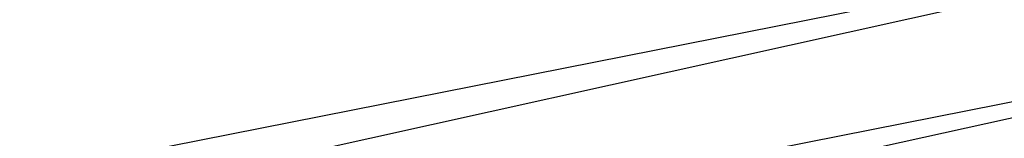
# Model space of a CAD drawing. Extents: x -0.371 to 0.222, y -0.116 to 0.
# Tile 212 of 256: x -0.073735 to -0.071737, y -0.100861 to -0.100619. Entities that reach past the tile are written whole.
import ezdxf

# ---------------------------------------------------------------- set-up
doc = ezdxf.new("R2010")
doc.units = 0
doc.layers.add('mesh', color=7, linetype='CONTINUOUS')

msp = doc.modelspace()

# ---------------------------------------------------------------- meshes
at = {"layer": 'mesh'}
mesh = msp.add_polyface(dxfattribs=at)
corners = [(-0.1049999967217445, -0.0051730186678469, -0.1608399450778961), (-0.1049999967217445, -0.0001730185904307, -0.1630621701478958), (-0.0187691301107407, -0.0001730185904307, -0.1630621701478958), (-0.1049999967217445, -0.1008608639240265, -0.1183120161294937), (-0.1099999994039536, -0.0051730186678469, -0.1608399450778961), (-0.1075000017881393, -0.0008428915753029, -0.1627644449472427), (-0.1069134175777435, -0.0005536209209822, -0.1628930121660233), (-0.1056526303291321, -0.0002157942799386, -0.1630431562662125), (-0.1062940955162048, -0.0003433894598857, -0.1629864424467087), (-0.0137691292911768, -0.0001730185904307, -0.1685337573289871), (-0.1049999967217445, -0.0001730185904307, -0.1743775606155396), (-0.0184193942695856, -0.03290144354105, -0.1773775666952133), (-0.1069318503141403, -0.0046553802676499, -0.1773775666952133), (-0.1070000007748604, -0.0051730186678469, -0.1773775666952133), (-0.0177917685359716, -0.0281341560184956, -0.1773775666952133), (-0.1067320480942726, -0.0041730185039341, -0.1773775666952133), (-0.1064142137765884, -0.0037588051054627, -0.1773775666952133), (-0.105517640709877, -0.0032411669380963, -0.1773775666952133), (-0.0159516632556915, -0.0236917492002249, -0.1773775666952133), (-0.1049999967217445, -0.003173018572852, -0.1773775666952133), (-0.1059999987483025, -0.0034409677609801, -0.1773775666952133), (-0.0187691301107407, -0.0051730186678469, -0.1608399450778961), (-0.1049999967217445, -0.0051730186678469, -0.1723775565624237), (-0.0177917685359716, -0.0281341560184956, -0.1723775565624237), (-0.0184193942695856, -0.03290144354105, -0.1723775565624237), (-0.1062940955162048, -0.0003433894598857, -0.1743775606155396), (-0.1049999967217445, -0.0023965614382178, -0.1772753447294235), (-0.1057185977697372, -0.0024911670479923, -0.1772753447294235), (-0.1049999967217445, -0.0016730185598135, -0.1769756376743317), (-0.1059058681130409, -0.0017922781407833, -0.1769756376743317), (-0.1049999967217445, -0.0010516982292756, -0.1764988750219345), (-0.1060666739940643, -0.0011921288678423, -0.1764988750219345), (-0.1049999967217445, -0.0005749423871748, -0.1758775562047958), (-0.1061900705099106, -0.0007316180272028, -0.1758775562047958), (-0.1049999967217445, -0.0002752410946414, -0.1751540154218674), (-0.1062676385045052, -0.0004421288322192, -0.1751540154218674), (-0.1063882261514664, -0.0027685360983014, -0.1772753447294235), (-0.1067499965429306, -0.0021419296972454, -0.1769756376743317), (-0.1070606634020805, -0.0016038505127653, -0.1764988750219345), (-0.1072990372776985, -0.0011909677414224, -0.1758775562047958), (-0.1074488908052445, -0.0009314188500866, -0.1751540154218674), (-0.1069632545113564, -0.0032097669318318, -0.1772753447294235), (-0.0137691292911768, -0.0002752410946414, -0.1751540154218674), (-0.0137691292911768, -0.0001730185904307, -0.1743775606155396), (-0.0137691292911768, -0.0005749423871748, -0.1758775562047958), (-0.0137691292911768, -0.0010516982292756, -0.1764988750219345), (-0.0137691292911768, -0.0016730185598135, -0.1769756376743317), (-0.0137691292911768, -0.0023965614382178, -0.1772753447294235), (-0.0137691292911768, -0.003173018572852, -0.1773775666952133), (-0.1745534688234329, -0.0396196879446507, -0.3418867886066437), (0.1744699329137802, -0.0395000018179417, -0.3400600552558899), (-0.1744699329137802, -0.0395000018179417, -0.3400600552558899)]
mesh.append_faces([[corners[k] for k in face] for face in [(0, 1, 2, 2), (3, 4, 0, 0), (0, 5, 6, 6), (0, 7, 1, 1), (0, 8, 7, 7), (6, 8, 0, 0), (9, 1, 10, 10), (11, 12, 13, 13), (14, 15, 12, 12), (16, 15, 14, 14), (17, 18, 19, 19), (20, 14, 17, 17), (20, 16, 14, 14), (0, 21, 22, 22), (23, 24, 22, 22), (7, 10, 1, 1), (7, 25, 10, 10), (8, 25, 7, 7), (6, 25, 8, 8), (3, 0, 22, 22), (26, 17, 19, 19), (26, 27, 17, 17), (28, 27, 26, 26), (28, 29, 27, 27), (30, 29, 28, 28), (30, 31, 29, 29), (32, 31, 30, 30), (32, 33, 31, 31), (34, 33, 32, 32), (34, 35, 33, 33), (10, 35, 34, 34), (10, 25, 35, 35), (27, 20, 17, 17), (27, 36, 20, 20), (29, 36, 27, 27), (29, 37, 36, 36), (31, 37, 29, 29), (33, 38, 31, 31), (35, 39, 33, 33), (25, 40, 35, 35), (36, 16, 20, 20), (36, 41, 16, 16), (42, 43, 10, 10), (34, 42, 10, 10), (32, 44, 34, 34), (30, 45, 32, 32), (28, 46, 30, 30), (26, 47, 28, 28), (19, 48, 26, 26), (49, 50, 51, 51)]])
mesh = msp.add_polyface(dxfattribs=at)
corners = [(0.1049999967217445, -0.0051730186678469, -0.1608399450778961), (0.1099999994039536, -0.1008608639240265, -0.1183120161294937), (0.1049999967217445, -0.1008608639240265, -0.1183120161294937), (0.0177917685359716, -0.0281341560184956, -0.1773775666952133), (0.105517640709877, -0.0032411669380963, -0.1773775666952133), (0.1049999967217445, -0.003173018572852, -0.1773775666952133), (0.1059999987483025, -0.0034409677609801, -0.1773775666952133), (0.1064142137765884, -0.0037588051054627, -0.1773775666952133), (0.1067320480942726, -0.0041730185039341, -0.1773775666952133), (0.1069318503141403, -0.0046553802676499, -0.1773775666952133), (0.0184193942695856, -0.03290144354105, -0.1773775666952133), (0.1070000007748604, -0.0051730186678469, -0.1773775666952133), (0.0184193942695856, -0.0535000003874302, -0.1773775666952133), (0.1070000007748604, -0.1008608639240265, -0.1773775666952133), (0.0177917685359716, -0.0582672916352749, -0.1773775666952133), (0.0159516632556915, -0.0627096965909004, -0.1773775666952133), (0.1049999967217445, -0.1008608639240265, -0.1723775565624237), (0.0184193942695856, -0.03290144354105, -0.1723775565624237), (0.1049999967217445, -0.0051730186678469, -0.1723775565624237), (0.0177917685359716, -0.0582672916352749, -0.1723775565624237), (0.0184193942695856, -0.0535000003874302, -0.1723775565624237), (0.1076675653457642, -0.1008608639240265, -0.1773023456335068), (0.1077729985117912, -0.1008608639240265, -0.1772654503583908), (0.1077764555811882, -0.0051730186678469, -0.1772753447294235), (-0.1785841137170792, -0.0465000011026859, -0.3521844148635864), (0.1785841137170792, -0.0465000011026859, -0.3521844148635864), (0.1773053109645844, -0.0440063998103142, -0.350274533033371), (-0.1792470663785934, -0.0481302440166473, -0.3529893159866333), (0.1792470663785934, -0.0481302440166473, -0.3529893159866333), (-0.1797944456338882, -0.0498765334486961, -0.353583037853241), (0.1797944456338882, -0.0498765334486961, -0.353583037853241), (-0.1801612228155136, -0.0516621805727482, -0.3539389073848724), (0.1801612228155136, -0.0516621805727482, -0.3539389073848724), (-0.1803197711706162, -0.0535000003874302, -0.3540600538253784), (0.1803197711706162, -0.0535000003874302, -0.3540600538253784), (0.1802487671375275, -0.0553419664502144, -0.3539383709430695), (-0.1802487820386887, -0.0553419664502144, -0.3539383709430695), (0.179964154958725, -0.0571234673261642, -0.353583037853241), (-0.179964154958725, -0.0571234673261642, -0.353583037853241), (0.1794866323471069, -0.0588811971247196, -0.3529845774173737), (-0.1794866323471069, -0.0588811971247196, -0.3529845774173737), (0.1788889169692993, -0.0604999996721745, -0.3521844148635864), (0.1775881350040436, -0.0632000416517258, -0.3501126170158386), (-0.1774920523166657, -0.0633994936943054, -0.3499595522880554), (0.1774920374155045, -0.0633994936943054, -0.3499595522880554), (-0.1775881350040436, -0.0632000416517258, -0.3501126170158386), (0.175624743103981, -0.0665018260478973, -0.3348684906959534), (-0.1761859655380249, -0.0656243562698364, -0.3330600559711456), (0.1761859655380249, -0.0656243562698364, -0.3330600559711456), (0.1752804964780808, -0.0670229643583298, -0.3364365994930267), (-0.175624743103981, -0.0665018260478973, -0.3348684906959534), (0.1750412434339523, -0.0673784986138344, -0.3382195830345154), (-0.1752804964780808, -0.0670229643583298, -0.3364365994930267), (0.1749586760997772, -0.067500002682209, -0.3400600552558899), (-0.1750412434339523, -0.0673784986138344, -0.3382195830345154), (0.1750404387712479, -0.0673796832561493, -0.3418915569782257), (-0.1749586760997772, -0.067500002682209, -0.3400600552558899), (0.1752804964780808, -0.0670229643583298, -0.3436835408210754), (-0.1750404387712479, -0.0673796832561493, -0.3418915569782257), (0.175624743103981, -0.0665018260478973, -0.3452516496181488), (-0.1752804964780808, -0.0670229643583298, -0.3436835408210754), (0.1761859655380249, -0.0656243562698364, -0.3470600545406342), (-0.175624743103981, -0.0665018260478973, -0.3452516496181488), (-0.1757349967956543, -0.041375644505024, -0.3330600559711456), (0.1751871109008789, -0.0405456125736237, -0.3347512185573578), (0.1757349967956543, -0.041375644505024, -0.3330600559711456), (-0.1748006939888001, -0.0399770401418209, -0.3364365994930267), (0.1748006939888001, -0.0399770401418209, -0.3364365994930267), (-0.1744699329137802, -0.0395000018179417, -0.3400600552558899), (0.1744699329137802, -0.0395000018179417, -0.3400600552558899), (0.1745546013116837, -0.0396213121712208, -0.33822101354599), (-0.1745534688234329, -0.0396196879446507, -0.3418867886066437), (0.1745534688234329, -0.0396196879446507, -0.3418867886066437), (0.1748006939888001, -0.0399770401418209, -0.3436835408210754), (0.1751871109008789, -0.0405456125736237, -0.3453689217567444), (-0.1751871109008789, -0.0405456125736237, -0.3453689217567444), (0.1757349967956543, -0.041375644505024, -0.3470600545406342), (0.1797944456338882, -0.0498765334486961, -0.3265371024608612), (0.0108555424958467, -0.0520648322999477, -0.3261338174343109), (0.0105768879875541, -0.0506659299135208, -0.3263499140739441), (0.1801614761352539, -0.0516638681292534, -0.3261809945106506), (0.010950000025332, -0.0535000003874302, -0.3260600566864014), (0.1802486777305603, -0.0553428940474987, -0.3261818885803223), (0.0108558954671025, -0.0549324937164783, -0.3261335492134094), (0.179964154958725, -0.0571234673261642, -0.3265371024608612), (0.0105244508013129, -0.0563215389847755, -0.3263894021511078), (0.0103331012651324, -0.0571234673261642, -0.3265371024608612), (0.1775881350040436, -0.0632000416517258, -0.3300075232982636), (0.1774920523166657, -0.0633994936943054, -0.3301605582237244), (0.0083322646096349, -0.0604746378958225, -0.3279824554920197), (0.0014483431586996, -0.0643537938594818, -0.3312172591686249), (0.0028340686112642, -0.0640768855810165, -0.3308878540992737), (0.1770969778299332, -0.0436030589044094, -0.3499575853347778), (-0.1757349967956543, -0.041375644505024, -0.3470600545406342)]
mesh.append_faces([[corners[k] for k in face] for face in [(0, 1, 2, 2), (3, 4, 5, 5), (3, 6, 4, 4), (7, 6, 3, 3), (3, 8, 7, 7), (3, 9, 8, 8), (10, 11, 9, 9), (12, 13, 11, 11), (14, 15, 13, 13), (16, 17, 18, 18), (19, 20, 16, 16), (16, 0, 2, 2), (16, 18, 0, 0), (11, 13, 21, 21), (22, 11, 21, 21), (22, 23, 11, 11), (24, 25, 26, 26), (27, 28, 25, 25), (29, 30, 28, 28), (31, 32, 30, 30), (33, 34, 32, 32), (33, 35, 34, 34), (36, 37, 35, 35), (38, 39, 37, 37), (40, 41, 39, 39), (42, 43, 44, 44), (41, 45, 42, 42), (46, 47, 48, 48), (49, 50, 46, 46), (51, 52, 49, 49), (53, 54, 51, 51), (55, 56, 53, 53), (57, 58, 55, 55), (59, 60, 57, 57), (61, 62, 59, 59), (63, 64, 65, 65), (66, 67, 64, 64), (68, 69, 70, 70), (71, 72, 69, 69), (71, 73, 72, 72), (74, 75, 76, 76), (77, 78, 79, 79), (80, 81, 78, 78), (82, 83, 81, 81), (84, 85, 83, 83), (84, 86, 85, 85), (87, 88, 89, 89), (90, 91, 48, 48), (24, 26, 92, 92), (76, 93, 92, 92)]])
mesh = msp.add_polyface(dxfattribs=at)
corners = [(-0.1099999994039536, -0.0051730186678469, -0.1743775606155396), (-0.1099999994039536, -0.0051730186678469, -0.1608399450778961), (-0.1099999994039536, -0.1008608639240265, -0.1183120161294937), (-0.1095980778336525, -0.0051730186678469, -0.1758775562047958), (-0.1091079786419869, -0.1008608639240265, -0.176485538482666), (-0.1091213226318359, -0.0051730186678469, -0.1764988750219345), (-0.1098977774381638, -0.0051730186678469, -0.1751540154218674), (-0.1095838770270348, -0.1008608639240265, -0.1758686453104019), (-0.1098878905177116, -0.1008608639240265, -0.1751505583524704), (-0.1099999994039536, -0.1008608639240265, -0.1743775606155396), (-0.1099247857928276, -0.1008608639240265, -0.1750451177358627), (-0.1739016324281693, -0.0069415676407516, -0.3400600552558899), (-0.1745990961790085, -0.0067900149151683, -0.3455264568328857), (-0.1746205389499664, -0.0069415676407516, -0.3455207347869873), (-0.1738794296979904, -0.0067900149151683, -0.3400600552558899), (-0.1746205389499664, -0.0069415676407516, -0.3345994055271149), (-0.1745990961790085, -0.0067900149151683, -0.334593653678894), (-0.1767282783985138, -0.0069415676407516, -0.3295108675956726), (-0.1745412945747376, -0.006649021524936, -0.3455419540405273), (-0.1738195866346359, -0.006649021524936, -0.3400600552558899), (-0.1767090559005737, -0.0067900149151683, -0.3294997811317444), (-0.1745412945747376, -0.006649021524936, -0.3345781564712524), (-0.1756651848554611, -0.0689000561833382, -0.3452408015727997), (-0.1756994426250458, -0.0691694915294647, -0.3452316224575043), (-0.1749831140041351, -0.0689000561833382, -0.3400600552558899), (-0.1750185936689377, -0.0691694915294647, -0.3400600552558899), (-0.1756651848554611, -0.0689000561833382, -0.3348793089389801), (-0.175791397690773, -0.069424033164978, -0.345207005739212), (-0.1751137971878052, -0.069424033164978, -0.3400600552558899), (-0.1756994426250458, -0.0691694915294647, -0.3348884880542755), (-0.1751871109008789, -0.0405456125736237, -0.3453689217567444), (-0.1748006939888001, -0.0399770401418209, -0.3436835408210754), (-0.1767282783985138, -0.0069415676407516, -0.3506092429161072), (-0.1748006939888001, -0.0399770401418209, -0.3364365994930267), (-0.1751871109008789, -0.0405456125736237, -0.3347512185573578), (-0.1745546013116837, -0.0396213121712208, -0.33822101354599), (-0.1744699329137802, -0.0395000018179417, -0.3400600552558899), (-0.1745534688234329, -0.0396196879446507, -0.3418867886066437), (-0.1757349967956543, -0.041375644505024, -0.3330600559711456), (-0.1749586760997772, -0.067500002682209, -0.3400600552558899), (-0.1750404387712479, -0.0673796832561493, -0.3418915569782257), (-0.1750412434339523, -0.0673784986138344, -0.3382195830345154), (-0.1752804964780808, -0.0670229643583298, -0.3364365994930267), (-0.1752804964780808, -0.0670229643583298, -0.3436835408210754), (-0.175624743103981, -0.0665018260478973, -0.3452516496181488), (-0.1774920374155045, -0.0633994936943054, -0.3301605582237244), (-0.0028340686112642, -0.0640768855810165, -0.3308878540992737), (-0.1761859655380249, -0.0656243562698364, -0.3330600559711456), (-0.1775881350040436, -0.0632000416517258, -0.3300075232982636), (-0.0077428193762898, -0.0612428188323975, -0.3283960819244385), (-0.1788889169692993, -0.0604999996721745, -0.3279356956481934), (-0.0083322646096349, -0.0604746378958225, -0.3279824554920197), (-0.1794859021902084, -0.0588834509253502, -0.3271365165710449), (-0.0094829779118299, -0.0589749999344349, -0.3271750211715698), (-0.179964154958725, -0.0571234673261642, -0.3265371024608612), (-0.0103331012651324, -0.0571234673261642, -0.3265371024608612), (-0.1802486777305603, -0.0553428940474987, -0.3261818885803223), (-0.0108544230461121, -0.0549436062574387, -0.3261346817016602), (-0.1803197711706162, -0.0535000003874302, -0.3260600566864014), (-0.010950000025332, -0.0535000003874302, -0.3260600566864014), (-0.1801614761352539, -0.0516638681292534, -0.3261809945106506), (-0.1797944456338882, -0.0498765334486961, -0.3265371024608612), (-0.010855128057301, -0.052061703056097, -0.3261341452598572), (-0.1792465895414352, -0.0481289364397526, -0.3271313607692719), (-0.0103331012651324, -0.0498765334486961, -0.3265371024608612), (-0.1785841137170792, -0.0465000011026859, -0.3279356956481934), (-0.0094829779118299, -0.0480250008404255, -0.3271750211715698), (-0.1773063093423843, -0.0440101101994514, -0.3298462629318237), (-0.0083322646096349, -0.0465253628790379, -0.3279824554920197), (-0.0046800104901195, -0.0436005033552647, -0.3301605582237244), (-0.1770960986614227, -0.0436005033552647, -0.3301605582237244)]
mesh.append_faces([[corners[k] for k in face] for face in [(0, 1, 2, 2), (3, 4, 5, 5), (6, 7, 3, 3), (0, 8, 6, 6), (9, 10, 0, 0), (11, 12, 13, 13), (11, 14, 12, 12), (15, 14, 11, 11), (15, 16, 14, 14), (17, 16, 15, 15), (14, 18, 12, 12), (16, 19, 14, 14), (20, 21, 16, 16), (22, 23, 24, 24), (24, 25, 26, 26), (24, 23, 25, 25), (23, 27, 25, 25), (25, 28, 29, 29), (25, 27, 28, 28), (13, 30, 31, 31), (32, 30, 13, 13), (15, 33, 34, 34), (15, 35, 33, 33), (11, 35, 15, 15), (11, 36, 35, 35), (13, 36, 11, 11), (13, 37, 36, 36), (31, 37, 13, 13), (38, 15, 34, 34), (38, 17, 15, 15), (24, 39, 40, 40), (24, 41, 39, 39), (26, 41, 24, 24), (26, 42, 41, 41), (43, 24, 40, 40), (43, 22, 24, 24), (44, 22, 43, 43), (45, 46, 47, 47), (48, 49, 45, 45), (50, 51, 48, 48), (52, 53, 50, 50), (54, 55, 52, 52), (56, 57, 54, 54), (58, 59, 56, 56), (60, 59, 58, 58), (61, 62, 60, 60), (63, 64, 61, 61), (65, 66, 63, 63), (67, 68, 65, 65), (38, 69, 70, 70)]])
mesh = msp.add_polyface(dxfattribs=at)
corners = [(-0.0578189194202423, -0.0748105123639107, 0.150477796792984), (-0.0579166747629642, -0.0733328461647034, 0.1546642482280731), (-0.0579166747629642, -0.0750174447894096, 0.1505972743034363), (-0.0578189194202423, -0.0731020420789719, 0.1546024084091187), (-0.0579166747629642, -0.0727582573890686, 0.1590286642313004), (-0.0578189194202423, -0.0725193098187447, 0.1590286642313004), (-0.0579166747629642, -0.0733328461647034, 0.1633930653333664), (-0.0578189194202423, -0.0731020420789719, 0.1634549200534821), (-0.0579166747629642, -0.0750174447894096, 0.1674600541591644), (-0.0578189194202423, -0.0748105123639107, 0.1675795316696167), (-0.0579166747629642, -0.07769725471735, 0.1709524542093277), (-0.0579500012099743, -0.0735801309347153, 0.1547305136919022), (-0.0579500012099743, -0.0752391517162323, 0.1507252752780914), (-0.0579500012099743, -0.0730142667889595, 0.1590286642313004), (-0.0579500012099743, -0.0735801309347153, 0.1633268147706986), (-0.0579500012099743, -0.0752391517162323, 0.1673320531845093), (-0.0579500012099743, -0.0778782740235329, 0.1707714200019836), (-0.1049999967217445, -0.1008608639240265, -0.1183120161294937), (-0.1099999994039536, -0.1008608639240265, -0.1183120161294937), (-0.1099999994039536, -0.0051730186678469, -0.1608399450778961), (-0.0184193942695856, -0.03290144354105, -0.1773775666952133), (-0.1070000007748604, -0.0051730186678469, -0.1773775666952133), (-0.1070000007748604, -0.1008608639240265, -0.1773775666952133), (-0.1049999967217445, -0.0051730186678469, -0.1723775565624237), (-0.0184193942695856, -0.0535000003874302, -0.1723775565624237), (-0.1049999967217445, -0.1008608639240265, -0.1723775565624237), (-0.1077764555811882, -0.0051730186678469, -0.1772753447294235), (-0.1076675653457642, -0.1008608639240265, -0.1773023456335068), (0.1745546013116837, -0.0396213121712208, -0.33822101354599), (-0.1748006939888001, -0.0399770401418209, -0.3364365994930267), (-0.1745546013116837, -0.0396213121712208, -0.33822101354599), (-0.1792470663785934, -0.0481302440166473, -0.3529893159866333), (0.1785841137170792, -0.0465000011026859, -0.3521844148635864), (-0.1785841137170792, -0.0465000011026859, -0.3521844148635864), (-0.1797944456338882, -0.0498765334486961, -0.353583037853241), (0.1792470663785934, -0.0481302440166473, -0.3529893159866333), (-0.1801612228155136, -0.0516621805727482, -0.3539389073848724), (0.1797944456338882, -0.0498765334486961, -0.353583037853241), (-0.1803197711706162, -0.0535000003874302, -0.3540600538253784), (0.1801612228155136, -0.0516621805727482, -0.3539389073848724), (-0.1802487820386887, -0.0553419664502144, -0.3539383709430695), (0.1802487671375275, -0.0553419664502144, -0.3539383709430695), (-0.179964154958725, -0.0571234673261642, -0.353583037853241), (0.179964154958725, -0.0571234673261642, -0.353583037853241), (-0.1794866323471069, -0.0588811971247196, -0.3529845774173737), (0.1794866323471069, -0.0588811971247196, -0.3529845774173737), (0.1775881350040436, -0.0632000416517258, -0.3501126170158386), (-0.1775881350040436, -0.0632000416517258, -0.3501126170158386), (-0.1774920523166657, -0.0633994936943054, -0.3499595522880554), (0.1788889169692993, -0.0604999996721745, -0.3521844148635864), (-0.1788889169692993, -0.0604999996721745, -0.3521844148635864), (0.175624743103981, -0.0665018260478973, -0.3348684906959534), (-0.175624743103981, -0.0665018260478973, -0.3348684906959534), (-0.1761859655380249, -0.0656243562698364, -0.3330600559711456), (0.1752804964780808, -0.0670229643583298, -0.3364365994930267), (-0.1752804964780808, -0.0670229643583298, -0.3364365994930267), (0.1750412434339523, -0.0673784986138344, -0.3382195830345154), (-0.1750412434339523, -0.0673784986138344, -0.3382195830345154), (0.1749586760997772, -0.067500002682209, -0.3400600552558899), (-0.1749586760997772, -0.067500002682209, -0.3400600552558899), (0.1750404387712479, -0.0673796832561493, -0.3418915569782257), (-0.1750404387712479, -0.0673796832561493, -0.3418915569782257), (0.1752804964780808, -0.0670229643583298, -0.3436835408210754), (-0.1752804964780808, -0.0670229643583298, -0.3436835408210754), (0.175624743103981, -0.0665018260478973, -0.3452516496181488), (-0.175624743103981, -0.0665018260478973, -0.3452516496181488), (0.1761859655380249, -0.0656243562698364, -0.3470600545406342), (-0.1761859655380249, -0.0656243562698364, -0.3470600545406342), (-0.1773063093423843, -0.0440101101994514, -0.3298462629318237), (-0.1770960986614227, -0.0436005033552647, -0.3301605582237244), (-0.0083322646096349, -0.0465253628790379, -0.3279824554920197), (-0.0014489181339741, -0.0426462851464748, -0.3312171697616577), (-0.0028340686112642, -0.0429231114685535, -0.3308878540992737), (-0.1757349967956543, -0.041375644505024, -0.3330600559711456), (-0.1751871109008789, -0.0405456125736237, -0.3347512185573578), (0.1751871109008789, -0.0405456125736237, -0.3347512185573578), (-0.1744699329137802, -0.0395000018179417, -0.3400600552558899), (-0.1748006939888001, -0.0399770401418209, -0.3436835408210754), (0.1748006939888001, -0.0399770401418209, -0.3436835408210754), (-0.1745534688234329, -0.0396196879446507, -0.3418867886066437), (0.1757349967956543, -0.041375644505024, -0.3470600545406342), (-0.1751871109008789, -0.0405456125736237, -0.3453689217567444), (-0.1757349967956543, -0.041375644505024, -0.3470600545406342), (0.1770969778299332, -0.0436030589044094, -0.3499575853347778), (-0.1773053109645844, -0.0440063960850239, -0.3502745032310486), (-0.1770969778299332, -0.0436030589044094, -0.3499575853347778)]
mesh.append_faces([[corners[k] for k in face] for face in [(0, 1, 2, 2), (3, 1, 0, 0), (3, 4, 1, 1), (5, 4, 3, 3), (5, 6, 4, 4), (7, 6, 5, 5), (7, 8, 6, 6), (9, 10, 8, 8), (2, 11, 12, 12), (1, 11, 2, 2), (1, 13, 11, 11), (4, 13, 1, 1), (4, 14, 13, 13), (6, 14, 4, 4), (6, 15, 14, 14), (8, 15, 6, 6), (8, 16, 15, 15), (17, 18, 19, 19), (20, 21, 22, 22), (23, 24, 25, 25), (21, 26, 27, 27), (28, 29, 30, 30), (31, 32, 33, 33), (34, 35, 31, 31), (36, 37, 34, 34), (38, 39, 36, 36), (40, 41, 38, 38), (42, 43, 40, 40), (44, 45, 42, 42), (46, 47, 48, 48), (49, 50, 47, 47), (51, 52, 53, 53), (54, 55, 52, 52), (56, 57, 55, 55), (58, 59, 57, 57), (60, 61, 59, 59), (62, 63, 61, 61), (64, 65, 63, 63), (66, 67, 65, 65), (68, 69, 70, 70), (71, 72, 73, 73), (74, 75, 73, 73), (29, 75, 74, 74), (76, 28, 30, 30), (77, 78, 79, 79), (80, 81, 82, 82), (83, 84, 33, 33), (83, 85, 84, 84), (83, 82, 85, 85)]])
mesh = msp.add_polyface(dxfattribs=at)
corners = [(-0.0175042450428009, -0.0062806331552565, 0.3652496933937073), (-0.0170174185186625, -0.0695465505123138, 0.369939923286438), (-0.0164375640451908, -0.0695465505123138, 0.3655354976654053), (-0.0181217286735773, -0.0062806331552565, 0.369939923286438), (-0.0164375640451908, -0.0695465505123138, 0.3743443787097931), (-0.0170782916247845, -0.0542586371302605, 0.1561732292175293), (-0.017070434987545, -0.0539698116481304, 0.1557373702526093), (-0.0168417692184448, -0.050892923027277, 0.1595036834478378), (-0.016740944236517, -0.0570243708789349, 0.1519885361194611), (-0.0160027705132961, -0.0599647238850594, 0.1491748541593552), (-0.0160655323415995, -0.0479278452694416, 0.1631246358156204), (-0.0161427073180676, -0.0485156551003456, 0.1632115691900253), (-0.016860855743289, -0.051346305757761, 0.1597422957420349), (-0.0170099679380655, -0.0529623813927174, 0.1585533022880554), (-0.0167052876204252, -0.0518167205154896, 0.1599585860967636), (-0.0165509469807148, -0.0512363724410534, 0.1606704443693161), (-0.0162546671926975, -0.0482139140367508, 0.161206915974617), (-0.0159314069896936, -0.0473530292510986, 0.1630308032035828), (-0.0167953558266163, -0.0504422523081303, 0.1592633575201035), (-0.0166815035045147, -0.0578730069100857, 0.1525305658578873), (-0.0166497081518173, -0.0583483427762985, 0.1519475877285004), (-0.0170639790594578, -0.0536804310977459, 0.1553007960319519), (-0.0167150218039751, -0.0569012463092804, 0.1513473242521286), (-0.0158692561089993, -0.0599556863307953, 0.1483828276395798), (-0.0172247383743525, -0.0624586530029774, 0.1576946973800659), (-0.0169086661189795, -0.0642837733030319, 0.1539716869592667), (-0.0159952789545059, -0.0599412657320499, 0.1499941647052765), (-0.0169086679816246, -0.0608858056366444, 0.1614112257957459), (-0.0159897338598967, -0.0491261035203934, 0.1632589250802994), (-0.0177917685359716, -0.0582672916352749, -0.1723775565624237), (-0.0177917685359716, -0.0582672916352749, -0.1705897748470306), (-0.0159516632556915, -0.0627096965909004, -0.1723775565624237), (-0.0184193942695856, -0.0535000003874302, -0.1705897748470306), (-0.0184193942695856, -0.0535000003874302, -0.1723775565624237), (-0.0184193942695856, -0.03290144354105, -0.1723775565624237), (-0.0177917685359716, -0.0582672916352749, -0.1815897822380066), (-0.0177917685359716, -0.0582672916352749, -0.1773775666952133), (-0.0159516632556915, -0.0627096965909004, -0.1815897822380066), (-0.0184193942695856, -0.0535000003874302, -0.1773775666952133), (-0.0184193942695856, -0.0535000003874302, -0.1815897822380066), (-0.0184193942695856, -0.03290144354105, -0.1773775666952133), (-0.0149999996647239, -0.0535000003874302, -0.1815897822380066), (-0.0144888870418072, -0.0573822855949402, -0.1815897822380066), (-0.0144888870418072, -0.0573822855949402, -0.1705897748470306), (-0.0144888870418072, -0.0496177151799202, -0.1705897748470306), (-0.0149999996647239, -0.0535000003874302, -0.1705897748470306), (-0.1070000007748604, -0.1008608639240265, -0.1773775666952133), (-0.0165093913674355, -0.0567691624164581, 0.1507232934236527), (-0.0157686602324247, -0.0534978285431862, 0.050591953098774), (-0.0170590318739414, -0.0533904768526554, 0.1548635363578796), (-0.0169042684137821, -0.0545426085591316, 0.1566151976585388), (-0.0165334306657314, -0.0500079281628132, 0.1590085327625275)]
mesh.append_faces([[corners[k] for k in face] for face in [(0, 1, 2, 2), (3, 4, 1, 1), (5, 6, 7, 7), (5, 8, 6, 6), (9, 8, 5, 5), (10, 11, 12, 12), (12, 7, 10, 10), (12, 5, 7, 7), (13, 5, 12, 12), (12, 14, 13, 13), (12, 15, 14, 14), (11, 15, 12, 12), (16, 17, 18, 18), (9, 19, 20, 20), (6, 18, 7, 7), (6, 21, 18, 18), (8, 21, 6, 6), (8, 22, 21, 21), (23, 22, 8, 8), (24, 25, 19, 19), (25, 20, 19, 19), (25, 26, 20, 20), (14, 15, 27, 27), (27, 13, 14, 14), (28, 27, 15, 15), (29, 30, 31, 31), (29, 32, 30, 30), (33, 32, 29, 29), (34, 32, 33, 33), (35, 36, 37, 37), (35, 38, 36, 36), (39, 38, 35, 35), (40, 38, 39, 39), (35, 41, 39, 39), (37, 42, 35, 35), (32, 43, 30, 30), (44, 45, 32, 32), (46, 38, 40, 40), (47, 48, 49, 49), (13, 50, 5, 5), (51, 18, 21, 21), (16, 18, 51, 51), (21, 49, 51, 51), (22, 49, 21, 21), (22, 47, 49, 49), (5, 50, 19, 19), (27, 50, 13, 13), (24, 50, 27, 27), (19, 50, 24, 24)]])
mesh = msp.add_polyface(dxfattribs=at)
corners = [(-0.0424614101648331, -0.0701550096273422, 0.0744575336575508), (-0.0405351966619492, -0.0697512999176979, 0.0759575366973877), (-0.0422320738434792, -0.070088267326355, 0.0759575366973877), (-0.0400598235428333, -0.0697044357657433, 0.0744575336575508), (-0.0400586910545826, -0.0697309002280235, 0.0759575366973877), (-0.0400733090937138, -0.0695299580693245, 0.0744575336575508), (-0.0425120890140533, -0.0699875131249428, 0.0744575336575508), (-0.0425120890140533, -0.0699875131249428, 0.0639575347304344), (-0.0400733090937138, -0.0695299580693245, 0.0639575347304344), (-0.0405331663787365, -0.0697682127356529, 0.0760869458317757), (-0.042214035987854, -0.0701527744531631, 0.0762075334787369), (-0.0405272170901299, -0.0698178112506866, 0.0762075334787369), (-0.0405177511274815, -0.0698967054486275, 0.0763110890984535), (-0.0422274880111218, -0.0701046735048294, 0.0760869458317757), (-0.040505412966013, -0.0699995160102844, 0.0763905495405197), (-0.0388193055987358, -0.0700476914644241, 0.0764404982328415), (-0.0404910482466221, -0.0701192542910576, 0.0764404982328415), (-0.0388152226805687, -0.0699271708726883, 0.0763905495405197), (-0.0388117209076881, -0.0698236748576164, 0.0763110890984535), (-0.0388090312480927, -0.0697442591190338, 0.0762075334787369), (-0.0388073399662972, -0.0696943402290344, 0.0760869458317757), (-0.1070000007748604, -0.1008608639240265, -0.1773775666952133), (-0.0177917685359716, -0.0582672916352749, -0.1773775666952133), (-0.0184193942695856, -0.0535000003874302, -0.1773775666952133), (-0.1049999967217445, -0.1008608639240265, -0.1723775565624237), (-0.0184193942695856, -0.0535000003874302, -0.1723775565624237), (-0.0177917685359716, -0.0582672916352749, -0.1723775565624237), (-0.0391891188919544, -0.0701212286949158, 0.2514575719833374), (-0.0419886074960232, -0.0700803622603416, 0.2153535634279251), (-0.0398641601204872, -0.0695668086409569, 0.1805153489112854), (-0.040741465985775, -0.0701910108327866, 0.2513731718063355), (-0.0408149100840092, -0.0700200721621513, 0.1788419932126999), (-0.0419188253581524, -0.0698322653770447, 0.1803929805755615), (-0.0418489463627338, -0.0702276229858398, 0.1788420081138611), (-0.0415886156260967, -0.069749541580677, 0.1803924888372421), (-0.0398632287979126, -0.0695802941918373, 0.1803958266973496), (-0.0391891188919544, -0.0695660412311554, 0.1803976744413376), (-0.0417443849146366, -0.0696276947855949, 0.1769358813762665), (-0.0414682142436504, -0.0708536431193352, 0.1479358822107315), (-0.0387214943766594, -0.069352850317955, 0.1769358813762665), (-0.0416346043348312, -0.0701150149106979, 0.1774575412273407), (-0.0416597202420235, -0.0700035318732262, 0.1774442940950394), (-0.038741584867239, -0.0698519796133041, 0.1774575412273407), (-0.038721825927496, -0.0693611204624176, 0.1770506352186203), (-0.041742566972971, -0.0696357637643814, 0.1770506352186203), (-0.0421926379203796, -0.0702292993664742, 0.0763110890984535), (-0.0415827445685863, -0.0697354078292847, 0.1805120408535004), (-0.0433769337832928, -0.0704089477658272, 0.2150826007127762), (-0.0391891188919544, -0.0699354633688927, 0.1788420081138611), (-0.040804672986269, -0.0701169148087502, 0.1786435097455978), (-0.0391891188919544, -0.0701502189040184, 0.1785378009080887), (-0.0391891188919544, -0.0699979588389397, 0.1786925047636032), (-0.0387369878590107, -0.0697377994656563, 0.1774442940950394), (-0.0416835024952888, -0.0698979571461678, 0.1774052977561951), (-0.0387326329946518, -0.0696296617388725, 0.1774052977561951), (-0.0417221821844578, -0.0697262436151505, 0.1772595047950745), (-0.0387255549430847, -0.0694537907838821, 0.1772595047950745)]
mesh.append_faces([[corners[k] for k in face] for face in [(0, 1, 2, 2), (3, 1, 0, 0), (3, 4, 1, 1), (0, 5, 3, 3), (0, 6, 5, 5), (5, 7, 8, 8), (6, 7, 5, 5), (9, 1, 4, 4), (10, 11, 12, 12), (13, 11, 10, 10), (13, 9, 11, 11), (2, 9, 13, 13), (2, 1, 9, 9), (14, 15, 16, 16), (12, 17, 14, 14), (11, 18, 12, 12), (9, 19, 11, 11), (4, 20, 9, 9), (21, 22, 23, 23), (24, 25, 26, 26), (27, 28, 29, 29), (30, 28, 27, 27), (31, 32, 33, 33), (31, 34, 32, 32), (35, 34, 31, 31), (29, 35, 36, 36), (37, 38, 39, 39), (40, 41, 42, 42), (43, 37, 39, 39), (44, 37, 43, 43), (45, 14, 16, 16), (45, 12, 14, 14), (10, 12, 45, 45), (28, 46, 29, 29), (47, 46, 28, 28), (35, 31, 48, 48), (49, 50, 51, 51), (49, 51, 48, 48), (31, 49, 48, 48), (33, 49, 31, 31), (46, 35, 29, 29), (46, 34, 35, 35), (46, 32, 34, 34), (52, 53, 54, 54), (41, 53, 52, 52), (54, 55, 56, 56), (53, 55, 54, 54), (56, 44, 43, 43), (55, 44, 56, 56)]])
mesh = msp.add_polyface(dxfattribs=at)
corners = [(-0.0409582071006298, -0.0731176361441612, 0.0764575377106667), (-0.0404756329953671, -0.0702477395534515, 0.0764575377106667), (-0.0388653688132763, -0.0729273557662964, 0.0764575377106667), (-0.0429304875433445, -0.0738430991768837, 0.0764575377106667), (-0.0420974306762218, -0.0705697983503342, 0.0764575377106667), (-0.0371802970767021, -0.0703593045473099, 0.0764575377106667), (-0.0367945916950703, -0.0732852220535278, 0.0764575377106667), (-0.0391891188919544, -0.0809708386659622, 0.0639575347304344), (-0.0400733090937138, -0.0695299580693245, 0.0639575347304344), (-0.0425120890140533, -0.0699875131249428, 0.0639575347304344), (-0.0375931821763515, -0.0696073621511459, 0.0639575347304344), (-0.0409582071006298, -0.0731176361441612, 0.089580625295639), (-0.0388653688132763, -0.0729273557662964, 0.089580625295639), (-0.0367945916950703, -0.0732852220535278, 0.089580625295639), (-0.0348869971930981, -0.0741668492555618, 0.089580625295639), (-0.0388874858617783, -0.0734769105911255, 0.089580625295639), (-0.0369581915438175, -0.0738103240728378, 0.089580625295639), (-0.0408373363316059, -0.0736541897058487, 0.089580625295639), (-0.0426748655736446, -0.0743300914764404, 0.089580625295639), (-0.0429304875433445, -0.0738430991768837, 0.089580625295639), (-0.0408360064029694, -0.0736604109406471, 0.1156900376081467), (-0.0410667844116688, -0.0737096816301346, 0.1156193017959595), (-0.0369599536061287, -0.0738154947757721, 0.1175765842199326), (-0.0370996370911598, -0.0737677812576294, 0.1175273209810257), (-0.0364350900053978, -0.0739947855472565, 0.1177617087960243), (-0.0351809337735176, -0.0746317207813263, 0.089580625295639), (-0.0404408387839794, -0.073576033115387, 0.1158111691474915), (-0.0397522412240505, -0.0734920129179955, 0.1161079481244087), (-0.039089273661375, -0.0734715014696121, 0.1164557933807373), (-0.0388890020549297, -0.0734922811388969, 0.1165688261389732), (-0.0377475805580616, -0.0736106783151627, 0.1172130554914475), (-0.0424364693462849, -0.0742103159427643, 0.1154524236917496), (-0.0416978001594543, -0.0739028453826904, 0.1155041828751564), (-0.1049999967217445, -0.1008608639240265, -0.1723775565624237), (-0.0159516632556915, -0.0627096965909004, -0.1723775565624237), (-0.0130244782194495, -0.066524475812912, -0.1723775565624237), (-0.041549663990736, -0.0721611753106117, 0.1784575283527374), (-0.0437493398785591, -0.0730723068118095, 0.1774575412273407), (-0.041549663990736, -0.0721611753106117, 0.1774575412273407), (-0.0388874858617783, -0.0734769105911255, 0.1474575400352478), (-0.0413584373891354, -0.0713409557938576, 0.1474575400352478), (-0.0408373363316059, -0.0736541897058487, 0.1474575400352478), (-0.0369581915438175, -0.0738103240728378, 0.1474575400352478), (-0.0387921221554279, -0.0711076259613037, 0.1474575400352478), (-0.0351809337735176, -0.0746317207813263, 0.1474575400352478), (-0.0362528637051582, -0.0715464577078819, 0.1474575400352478), (-0.041042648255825, -0.0737034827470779, 0.1219359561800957), (-0.0426748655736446, -0.0743300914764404, 0.1474575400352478), (-0.0419918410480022, -0.0740142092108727, 0.1217840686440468), (-0.0408354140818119, -0.0736642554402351, 0.1220196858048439), (-0.0369612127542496, -0.0738208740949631, 0.124485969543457), (-0.0375757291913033, -0.0736464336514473, 0.1241037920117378), (-0.0401200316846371, -0.0735288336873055, 0.1223087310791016), (-0.0360845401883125, -0.074143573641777, 0.1249198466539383), (-0.0354490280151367, -0.0744699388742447, 0.1251141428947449), (-0.0367135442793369, -0.0738911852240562, 0.1246399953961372), (-0.0388144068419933, -0.0734802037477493, 0.123169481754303)]
mesh.append_faces([[corners[k] for k in face] for face in [(0, 1, 2, 2), (3, 4, 0, 0), (2, 5, 6, 6), (7, 8, 9, 9), (7, 10, 8, 8), (0, 11, 3, 3), (0, 12, 11, 11), (2, 12, 0, 0), (2, 13, 12, 12), (6, 13, 2, 2), (6, 14, 13, 13), (15, 13, 16, 16), (15, 12, 13, 13), (17, 12, 15, 15), (17, 11, 12, 12), (18, 11, 17, 17), (18, 19, 11, 11), (17, 20, 21, 21), (16, 22, 23, 23), (16, 24, 22, 22), (25, 24, 16, 16), (15, 20, 17, 17), (15, 26, 20, 20), (27, 26, 15, 15), (15, 28, 27, 27), (15, 29, 28, 28), (16, 29, 15, 15), (16, 30, 29, 29), (23, 30, 16, 16), (17, 31, 18, 18), (17, 32, 31, 31), (21, 32, 17, 17), (33, 34, 35, 35), (36, 37, 38, 38), (39, 40, 41, 41), (42, 43, 39, 39), (44, 45, 42, 42), (46, 47, 48, 48), (46, 41, 47, 47), (49, 41, 46, 46), (39, 50, 42, 42), (39, 51, 50, 50), (49, 52, 41, 41), (42, 53, 54, 54), (42, 55, 53, 53), (50, 55, 42, 42), (39, 56, 51, 51), (41, 56, 39, 39), (41, 52, 56, 56)]])
mesh = msp.add_polyface(dxfattribs=at)
corners = [(-0.0269897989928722, -0.0808282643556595, 0.1739772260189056), (-0.0270087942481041, -0.0809141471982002, 0.1738325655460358), (-0.0272918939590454, -0.0785465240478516, 0.1722262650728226), (-0.0265066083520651, -0.0778619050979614, 0.1728168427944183), (-0.0263271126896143, -0.0778257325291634, 0.1728120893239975), (-0.0261952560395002, -0.0804134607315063, 0.1746458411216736), (-0.0272908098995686, -0.0786658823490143, 0.1720873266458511), (-0.0272985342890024, -0.0789051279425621, 0.1444322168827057), (-0.0270730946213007, -0.0794978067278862, 0.1439900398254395), (-0.0271166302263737, -0.0788817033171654, 0.1444245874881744), (-0.0272521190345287, -0.0795150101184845, 0.1440018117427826), (-0.0271199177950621, -0.0805863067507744, 0.1433817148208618), (-0.0273526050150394, -0.0820833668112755, 0.1425628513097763), (-0.0272600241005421, -0.0784247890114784, 0.172359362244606), (-0.0269427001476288, -0.0807446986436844, 0.1741167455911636), (-0.0271962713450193, -0.0783047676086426, 0.1724821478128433), (-0.0268688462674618, -0.0806658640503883, 0.1742471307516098), (-0.0271027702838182, -0.0781904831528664, 0.1725905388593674), (-0.0267703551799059, -0.0805940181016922, 0.1743646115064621), (-0.0269826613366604, -0.0780857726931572, 0.1726808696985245), (-0.0266500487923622, -0.0805312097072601, 0.1744658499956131), (-0.0276362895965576, -0.0790080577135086, 0.1445269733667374), (-0.0277807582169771, -0.0790840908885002, 0.1446109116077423), (-0.0275854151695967, -0.0796010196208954, 0.1441037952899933), (-0.0268399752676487, -0.0779941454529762, 0.1727501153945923), (-0.0265113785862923, -0.0804792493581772, 0.17454794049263), (-0.0274247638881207, -0.0795497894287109, 0.1440401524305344), (-0.0274737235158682, -0.0789477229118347, 0.1444667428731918), (-0.0263583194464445, -0.0804396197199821, 0.174608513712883), (-0.0266794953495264, -0.07791867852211, 0.1727959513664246), (-0.0275201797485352, -0.0805686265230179, 0.1593830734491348), (-0.0274926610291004, -0.0779650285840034, 0.1713560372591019), (-0.1049999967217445, -0.1008608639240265, -0.1723775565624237), (-0.0047672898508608, -0.0712917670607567, -0.1723775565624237), (-0, -0.071919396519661, -0.1723775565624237), (-0.0271058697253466, -0.0780488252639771, 0.2775589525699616), (-0.0269030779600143, -0.0794716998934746, 0.3097814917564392), (-0.0269680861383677, -0.0792827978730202, 0.3100543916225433), (-0.0263066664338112, -0.0804098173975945, 0.2748781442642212), (-0.0269529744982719, -0.0778339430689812, 0.2437726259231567), (-0.0265052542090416, -0.0789857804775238, 0.2428766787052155), (-0.0262723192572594, -0.0788054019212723, 0.2105638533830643), (-0.0259004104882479, -0.0814231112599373, 0.2411391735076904), (-0.0266356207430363, -0.0793039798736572, 0.3105948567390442), (-0.0258402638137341, -0.0817312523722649, 0.3072717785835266), (-0.0265379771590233, -0.0793130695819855, 0.3107592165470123), (-0.0277425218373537, -0.0769288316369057, 0.3138374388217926), (-0.0267118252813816, -0.0792932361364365, 0.3104245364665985), (-0.0262936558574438, -0.079330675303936, 0.3110523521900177), (-0.0260921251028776, -0.0792657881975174, 0.3113971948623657), (-0.026343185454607, -0.0785902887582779, 0.3123731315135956), (-0.0274460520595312, -0.0769505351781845, 0.3144749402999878), (-0.0300686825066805, -0.0809708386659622, 0.1784575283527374), (-0.0265700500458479, -0.0807688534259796, 0.1784575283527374), (-0.0269142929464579, -0.07868742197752, 0.1784575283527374), (-0.0351510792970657, -0.0713288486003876, 0.3228633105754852), (-0.0033906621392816, -0.1006121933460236, 0.3721003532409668), (-0.0352944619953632, -0.0713007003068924, 0.3229038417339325), (-0.0261665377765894, -0.0816732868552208, 0.3066006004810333), (-0.0261748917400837, -0.0815876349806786, 0.306724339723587), (-0.0267627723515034, -0.0792797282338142, 0.3102527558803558), (-0.0273228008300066, -0.0782520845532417, 0.3115436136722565), (-0.0268079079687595, -0.078657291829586, 0.1784699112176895), (-0.0264606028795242, -0.0807679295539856, 0.1784735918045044), (-0.0267067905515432, -0.0786286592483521, 0.1785064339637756), (-0.0262624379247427, -0.0807674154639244, 0.1785678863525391), (-0.0265398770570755, -0.0785813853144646, 0.1786435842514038), (-0.0261233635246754, -0.0807701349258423, 0.1787381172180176), (-0.0261696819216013, -0.08024762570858, 0.1788400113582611), (-0.0264462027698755, -0.0785548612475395, 0.1788421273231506)]
mesh.append_faces([[corners[k] for k in face] for face in [(0, 1, 2, 2), (3, 4, 5, 5), (1, 6, 2, 2), (7, 8, 9, 9), (10, 8, 7, 7), (10, 11, 8, 8), (12, 11, 10, 10), (13, 0, 2, 2), (14, 0, 13, 13), (15, 14, 13, 13), (16, 14, 15, 15), (17, 16, 15, 15), (18, 16, 17, 17), (19, 18, 17, 17), (20, 18, 19, 19), (21, 22, 23, 23), (24, 20, 19, 19), (25, 20, 24, 24), (26, 21, 23, 23), (27, 21, 26, 26), (28, 25, 29, 29), (10, 27, 26, 26), (7, 27, 10, 10), (5, 28, 3, 3), (30, 6, 1, 1), (30, 31, 6, 6), (32, 33, 34, 34), (35, 36, 37, 37), (38, 39, 40, 40), (35, 39, 38, 38), (41, 42, 40, 40), (43, 44, 45, 45), (43, 46, 47, 47), (48, 49, 50, 50), (51, 45, 48, 48), (52, 53, 54, 54), (55, 56, 57, 57), (58, 35, 38, 38), (59, 36, 35, 35), (46, 60, 47, 47), (60, 37, 36, 36), (61, 37, 60, 60), (62, 53, 63, 63), (64, 63, 65, 65), (66, 65, 67, 67), (68, 69, 66, 66), (66, 64, 65, 65), (64, 62, 63, 63), (54, 53, 62, 62)]])
mesh = msp.add_polyface(dxfattribs=at)
corners = [(-0.0753365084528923, -0.1024092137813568, 0.3736400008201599), (-0.0752468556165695, -0.1025196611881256, 0.373528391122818), (-0.0760699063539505, -0.1023626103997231, 0.3727204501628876), (-0.0724182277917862, -0.1023312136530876, 0.3765177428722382), (-0.0692635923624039, -0.1026043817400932, 0.3791234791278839), (-0.069366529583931, -0.1028573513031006, 0.3792561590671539), (-0.0751193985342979, -0.1015029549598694, 0.3733896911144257), (-0.0778090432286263, -0.101387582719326, 0.3703450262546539), (-0.0777416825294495, -0.1011291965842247, 0.3702632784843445), (-0.0752154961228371, -0.1017542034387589, 0.3735150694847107), (-0.0800463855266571, -0.100715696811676, 0.3668582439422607), (-0.0752842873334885, -0.1020152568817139, 0.3736035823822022), (-0.0778486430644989, -0.1016480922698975, 0.3703807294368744), (-0.0800954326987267, -0.1010993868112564, 0.3668828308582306), (-0.0753258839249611, -0.1022787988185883, 0.3736428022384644), (-0.0724911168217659, -0.1025939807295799, 0.3766090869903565), (-0.0688305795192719, -0.1019796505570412, 0.3785943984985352), (-0.0686270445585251, -0.1018334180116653, 0.3783830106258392), (-0.0678480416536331, -0.101965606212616, 0.3790630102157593), (-0.0702564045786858, -0.1015569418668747, 0.3769606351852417), (-0.0717988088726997, -0.1012952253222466, 0.375614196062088), (-0.0746663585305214, -0.1008812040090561, 0.3729176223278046), (-0.0748449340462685, -0.1010591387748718, 0.3730784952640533), (-0.0689929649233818, -0.1021586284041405, 0.3787811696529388), (-0.0749959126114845, -0.1012688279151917, 0.3732400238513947), (-0.0691381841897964, -0.1023691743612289, 0.3789613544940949), (-0.0725366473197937, -0.1028598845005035, 0.3766492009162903), (-0.0695081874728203, -0.1035222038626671, 0.3793840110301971), (-0.0659713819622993, -0.1030769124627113, 0.3815830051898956), (-0.0798690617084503, -0.1026147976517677, 0.3187833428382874), (-0.0755747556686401, -0.1014277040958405, 0.3126762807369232), (-0.0758944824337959, -0.101390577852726, 0.313124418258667), (-0.075588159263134, -0.1013059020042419, 0.3126887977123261), (-0.0703495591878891, -0.100265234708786, 0.3073350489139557), (-0.079828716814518, -0.1027311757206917, 0.3187844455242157), (-0.0755386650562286, -0.1015452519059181, 0.3126834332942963), (-0.0581449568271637, -0.1042665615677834, 0.3250762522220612), (-0.0695502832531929, -0.1009700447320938, 0.3081171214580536), (-0.0746545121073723, -0.101984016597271, 0.3133335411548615), (-0.070041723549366, -0.1008125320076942, 0.3075826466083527), (-0.0752285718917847, -0.1018429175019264, 0.3128834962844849), (-0.0788402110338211, -0.1031410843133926, 0.3192861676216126), (-0.0794820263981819, -0.1030187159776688, 0.3189324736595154), (-0.075482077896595, -0.1016514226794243, 0.3127098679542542), (-0.0703071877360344, -0.1005060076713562, 0.3073369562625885), (-0.0797654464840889, -0.1028354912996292, 0.3188014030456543), (-0.0702587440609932, -0.1006137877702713, 0.3073717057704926), (-0.0795866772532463, -0.1029837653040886, 0.3188777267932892)]
mesh.append_faces([[corners[k] for k in face] for face in [(0, 1, 2, 2), (3, 4, 5, 5), (3, 6, 4, 4), (7, 8, 9, 9), (7, 10, 8, 8), (7, 11, 12, 12), (9, 11, 7, 7), (13, 0, 2, 2), (12, 0, 13, 13), (12, 14, 0, 0), (11, 14, 12, 12), (5, 15, 3, 3), (16, 17, 18, 18), (16, 19, 17, 17), (16, 20, 19, 19), (21, 20, 16, 16), (16, 22, 21, 21), (16, 23, 22, 22), (18, 23, 16, 16), (23, 24, 22, 22), (23, 25, 24, 24), (6, 9, 8, 8), (3, 9, 6, 6), (3, 11, 9, 9), (15, 11, 3, 3), (15, 14, 11, 11), (26, 14, 15, 15), (26, 0, 14, 14), (27, 1, 0, 0), (25, 6, 24, 24), (25, 4, 6, 6), (28, 4, 25, 25), (29, 30, 31, 31), (30, 32, 31, 31), (30, 33, 32, 32), (30, 34, 35, 35), (29, 34, 30, 30), (36, 37, 38, 38), (39, 38, 37, 37), (40, 38, 39, 39), (40, 41, 38, 38), (42, 41, 40, 40), (35, 43, 44, 44), (35, 45, 43, 43), (34, 45, 35, 35), (43, 40, 46, 46), (43, 47, 40, 40), (45, 47, 43, 43), (47, 42, 40, 40)]])
mesh = msp.add_polyface(dxfattribs=at)
corners = [(0.0146097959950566, -0.106066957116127, 0.1658670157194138), (0.0151728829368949, -0.106650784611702, 0.1642078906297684), (-0.0193399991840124, -0.1068963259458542, 0.1636012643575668), (0.0153821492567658, -0.1068677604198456, 0.1635912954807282), (0.0158830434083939, -0.107386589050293, 0.1568351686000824), (0.0155912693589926, -0.1070841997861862, 0.1553833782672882), (-0.0193399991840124, -0.1075100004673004, 0.1589399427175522), (0.0140103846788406, -0.1054463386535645, 0.1505689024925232), (0.0136168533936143, -0.1050385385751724, 0.1499746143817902), (-0.0193399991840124, -0.1050971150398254, 0.1499349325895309), (0.1049999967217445, -0.1008608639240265, -0.1183120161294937), (0.1049999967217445, -0.1058608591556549, -0.1160897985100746), (-0.1049999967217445, -0.1058608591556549, -0.1160897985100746), (-0.1049999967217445, -0.1058608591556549, -0.1743775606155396), (0.0031296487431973, -0.1108648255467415, 0.3618651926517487), (0.0015440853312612, -0.1012043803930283, 0.3667618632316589), (0.0032600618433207, -0.1006501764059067, 0.3639107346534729), (-0.0005167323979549, -0.1120699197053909, 0.3680648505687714), (-0.0011410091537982, -0.102071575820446, 0.3712231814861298), (-0.0025661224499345, -0.1125488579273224, 0.3705287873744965), (-0.0024084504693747, -0.1023457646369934, 0.3726337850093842), (-0.0031823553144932, -0.1025131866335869, 0.3734951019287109), (0.0028450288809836, -0.1112633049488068, 0.3613471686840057), (0.0047883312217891, -0.1099397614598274, 0.3542623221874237), (0.002175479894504, -0.1112543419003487, 0.3610252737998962), (0.0011037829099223, -0.1030187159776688, 0.3189324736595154), (0.0004619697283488, -0.1031410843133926, 0.3192861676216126), (0.0043136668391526, -0.1043094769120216, 0.3255728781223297), (-0.0037237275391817, -0.101984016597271, 0.3133335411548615), (0.0014908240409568, -0.1026147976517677, 0.3187833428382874), (0.0030108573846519, -0.1030986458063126, 0.3219116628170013), (0.0015058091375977, -0.1024934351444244, 0.3187981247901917), (0.0047315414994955, -0.1039179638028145, 0.3254875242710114), (-0.0005309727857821, -0.1121877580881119, 0.3680319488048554), (0.0032487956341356, -0.1109385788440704, 0.3616054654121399), (-0.0053119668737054, -0.1133050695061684, 0.3737800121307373), (-0.0028395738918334, -0.1015452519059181, 0.3126834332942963), (0.0014504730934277, -0.1027311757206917, 0.3187844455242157), (0.0030547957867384, -0.1112071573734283, 0.361459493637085), (0.0029542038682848, -0.1112497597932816, 0.3614025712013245), (-0.0007076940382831, -0.112450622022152, 0.3678565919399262), (0.0012084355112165, -0.1029837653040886, 0.3188777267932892), (0.0044266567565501, -0.1042778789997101, 0.3255353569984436), (-0.0005296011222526, -0.1016480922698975, 0.3703807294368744), (-0.0030417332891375, -0.1024092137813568, 0.3736400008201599), (-0.0030523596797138, -0.1022787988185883, 0.3736428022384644), (0.0017171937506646, -0.1010993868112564, 0.3668828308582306), (-0.0160683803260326, -0.1054758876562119, 0.3312976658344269), (0.0036207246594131, -0.1044112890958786, 0.325820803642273), (-0.0141361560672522, -0.1066458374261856, 0.3373165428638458), (0.0056707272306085, -0.1057617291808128, 0.3327682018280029), (0.0065588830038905, -0.1071574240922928, 0.3399484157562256), (-0.0138014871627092, -0.10787083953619, 0.343618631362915), (0.0062621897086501, -0.1085622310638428, 0.3471755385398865), (-0.0150857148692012, -0.109072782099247, 0.3498021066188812), (0.01597042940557, -0.1074766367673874, 0.1600356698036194), (0.0159406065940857, -0.1074459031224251, 0.1589434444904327), (-0.0008987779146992, -0.1125005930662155, 0.3677124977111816), (-0.0015086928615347, -0.1124719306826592, 0.3672892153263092), (-0.0031496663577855, -0.1018429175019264, 0.3128834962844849), (-0.000569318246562, -0.1122946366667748, 0.3679842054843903), (0.0032067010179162, -0.1110466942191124, 0.3615640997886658), (-0.0028961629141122, -0.1016514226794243, 0.3127098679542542), (0.0013872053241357, -0.1028354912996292, 0.3188014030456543), (0.0046196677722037, -0.1041353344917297, 0.3254885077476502)]
mesh.append_faces([[corners[k] for k in face] for face in [(0, 1, 2, 2), (1, 3, 2, 2), (4, 5, 6, 6), (7, 8, 9, 9), (10, 11, 12, 12), (13, 12, 11, 11), (14, 15, 16, 16), (17, 15, 14, 14), (17, 18, 15, 15), (19, 18, 17, 17), (19, 20, 18, 18), (19, 21, 20, 20), (22, 23, 24, 24), (25, 26, 27, 27), (25, 28, 26, 26), (29, 30, 31, 31), (32, 30, 29, 29), (33, 14, 34, 34), (33, 17, 14, 14), (33, 19, 17, 17), (35, 19, 33, 33), (29, 36, 37, 37), (38, 39, 40, 40), (41, 25, 42, 42), (43, 44, 45, 45), (46, 20, 44, 44), (47, 48, 26, 26), (49, 50, 48, 48), (49, 51, 50, 50), (52, 53, 51, 51), (54, 23, 53, 53), (54, 24, 23, 23), (55, 56, 2, 2), (57, 24, 58, 58), (22, 24, 57, 57), (59, 28, 25, 25), (33, 60, 35, 35), (33, 61, 60, 60), (34, 61, 33, 33), (37, 62, 63, 63), (36, 62, 37, 37), (60, 38, 40, 40), (61, 38, 60, 60), (40, 39, 57, 57), (63, 41, 64, 64), (63, 59, 41, 41), (62, 59, 63, 63), (39, 22, 57, 57), (41, 59, 25, 25)]])

doc.saveas('drawing.dxf')
